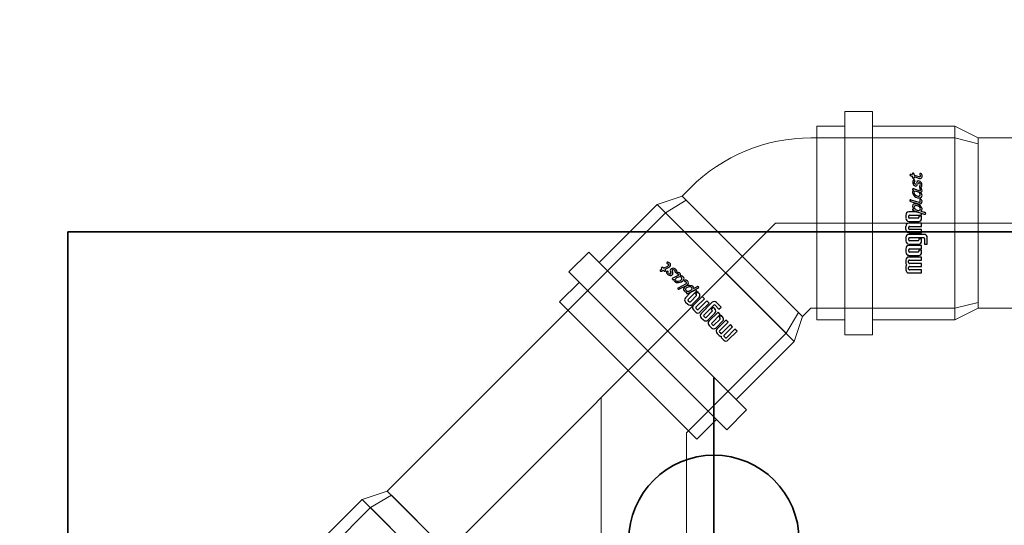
# Model space of a CAD drawing. Header units: centimetres. Extents: x 22052 to 56535, y 76485 to 78519.
# Tile 121 of 235: x 43271 to 43304, y 77994 to 78011. Entities that reach past the tile are written whole.
import ezdxf
from ezdxf import colors
from ezdxf.entities.mleader import LeaderData, LeaderLine
from ezdxf.enums import TextEntityAlignment as Align
from ezdxf.lldxf.tags import DXFTag
from ezdxf.math import Vec2, Vec3

# ---------------------------------------------------------------- set-up
doc = ezdxf.new("R2010")
doc.units = ezdxf.units.CM
doc.linetypes.add('BORDER', pattern=[1.75, 0.5, -0.25, 0.5, -0.25, 0, -0.25])
doc.linetypes.add('HIDDEN', pattern=[0.375, 0.25, -0.125])
for name, color, linetype, lineweight in [('2DH_PRO_Magnaplast-SDB', 34, 'Continuous', 15), ('CP_AXISKA', 7, 'DASHDOT', 15), ('CP_DETAL', 33, 'Continuous', 9), ('IS_gaz 2', 44, 'Continuous', 35), ('IS_Opis', 250, 'Continuous', 9)]:
    doc.layers.add(name, color=color, linetype=linetype, lineweight=lineweight)
for name, color, linetype in [('3DCPCOLOR124', 152, 'Continuous'), ('3DCPCOLOR242', 242, 'Continuous'), ('cp_hidde', 203, 'HIDDEN'), ('CP_WIPEOUT', 255, 'Continuous'), ('Osi', 1, 'BORDER')]:
    doc.layers.add(name, color=color, linetype=linetype)
doc.styles.add('CP_ATTR', font='arial.ttf')
doc.styles.add('styl1', font='ARIALN.TTF')
tags = doc.linetypes.add('DASHDOT', pattern=[25.4, 12.7, -6.35, 0, -6.35]).pattern_tags.tags
tags[10:11] = [DXFTag(74, 4), DXFTag(75, 0), DXFTag(340, '0'), DXFTag(46, 1.0), DXFTag(50, 0.0), DXFTag(44, 0.0), DXFTag(45, 0.0)]
tags[8:9] = [DXFTag(74, 4), DXFTag(75, 0), DXFTag(340, '0'), DXFTag(46, 1.0), DXFTag(50, 0.0), DXFTag(44, 0.0), DXFTag(45, 0.0)]
tags[6:7] = [DXFTag(74, 4), DXFTag(75, 0), DXFTag(340, '0'), DXFTag(46, 1.0), DXFTag(50, 0.0), DXFTag(44, 0.0), DXFTag(45, 0.0)]
tags[4:5] = [DXFTag(74, 4), DXFTag(75, 0), DXFTag(340, '0'), DXFTag(46, 1.0), DXFTag(50, 0.0), DXFTag(44, 0.0), DXFTag(45, 0.0)]

# ---------------------------------------------------------------- blocks, each defined once
blk = doc.blocks.new('A$Cae6c5dd9')
at = {"layer": 'IS_gaz 2'}
for p, q in [((0, 0), (600, 0)), ((600, 0), (600, -547)), ((550.33, -220), (439.67, -220))]:
    blk.add_line(p, q, dxfattribs=at)
blk.add_circle((495, -220), 29, dxfattribs=at)
blk = doc.blocks.new('pdmgn014_okr01')
blk.add_circle((0, 0), 28.6)
blk = doc.blocks.new('pdmgn014_okr02')
blk.add_circle((0, 0), 25)
blk = doc.blocks.new('pdmgn014_wip_cir01')
blk.add_wipeout([(1, 0), (0.9659, 0.2588), (0.866, 0.5), (0.7071, 0.7071), (0.5, 0.866), (0.2588, 0.9659), (0, 1), (-0.2588, 0.9659), (-0.5, 0.866), (-0.7071, 0.7071), (-0.866, 0.5), (-0.9659, 0.2588), (-1, 0), (-0.9659, -0.2588), (-0.866, -0.5), (-0.7071, -0.7071), (-0.5, -0.866), (-0.2588, -0.9659), (0, -1), (0.2588, -0.9659), (0.5, -0.866), (0.7071, -0.7071), (0.866, -0.5), (0.9659, -0.2588)])
blk = doc.blocks.new('pdmgn014_okr02a')
blk.add_arc((25, 0), 25, 90, 270)
blk = doc.blocks.new('pdmgn014_okr01a')
blk.add_arc((28.6, 0), 28.6, 90, 270)
blk = doc.blocks.new('pdmgn014_okr01b')
blk.add_arc((25, 0), 25, 90, 270)
blk = doc.blocks.new('pdmgn014_wip_cir01a')
blk.add_wipeout([(20, 0), (19.32, 5.18), (17.32, 10), (14.14, 14.14), (10, 17.32), (5.18, 19.32), (0, 20), (-5.18, 19.32), (-10, 17.32), (-14.14, 14.14), (-17.32, 10), (-19.32, 5.18), (-20, 0), (-19.32, -5.18), (-17.32, -10), (-14.14, -14.14), (-10, -17.32), (-5.18, -19.32), (0, -20), (5.18, -19.32), (10, -17.32), (14.14, -14.14), (17.32, -10), (19.32, -5.18)])
blk = doc.blocks.new('pdmgn014_wip_cir01b')
blk.add_wipeout([(20, 0), (19.32, 5.18), (17.32, 10), (14.14, 14.14), (10, 17.32), (5.18, 19.32), (0, 20), (-5.18, 19.32), (-10, 17.32), (-14.14, 14.14), (-17.32, 10), (-19.32, 5.18), (-20, 0), (-19.32, -5.18), (-17.32, -10), (-14.14, -14.14), (-10, -17.32), (-5.18, -19.32), (0, -20), (5.18, -19.32), (10, -17.32), (14.14, -14.14), (17.32, -10), (19.32, -5.18)])
blk = doc.blocks.new('pdmgn014_wip_rec01')
blk.add_wipeout([(0, -25), (84.39, -25), (84.39, 25), (0, 25)]).dxf.layer = 'CP_WIPEOUT'
blk = doc.blocks.new('pdmgn014_wip_cir02')
blk.add_wipeout([(1, 0), (0.9659, 0.2588), (0.866, 0.5), (0.7071, 0.7071), (0.5, 0.866), (0.2588, 0.9659), (0, 1), (-0.2588, 0.9659), (-0.5, 0.866), (-0.7071, 0.7071), (-0.866, 0.5), (-0.9659, 0.2588), (-1, 0), (-0.9659, -0.2588), (-0.866, -0.5), (-0.7071, -0.7071), (-0.5, -0.866), (-0.2588, -0.9659), (0, -1), (0.2588, -0.9659), (0.5, -0.866), (0.7071, -0.7071), (0.866, -0.5), (0.9659, -0.2588)])
blk = doc.blocks.new('Pd_mgphtp_0316_fku38v0')
for p, q in [((0.8, 2.9), (0, 2.7)), ((0, -2.7), (0, 2.7)), ((0.8, 2.9), (5.5, 2.9)), ((8.031, 2.9), (5.5, 2.9)), ((0.8, -2.9), (0, -2.7)), ((5.5, -2.9), (0.8, -2.9)), ((5.5, -2.9), (8.031, -2.9))]:
    blk.add_line(p, q)
at = {"layer": 'CP_DETAL'}
blk.add_line((0.8, 2.9), (0.8, -2.9), dxfattribs=at)
at = {"linetype": 'ByBlock', "style": 'CP_ATTR', "flags": 9}
for tag, p in [('ORDER-NO', (-0.002, 0)), ('PRODUCT-TYPE', (-0.002, 0)), ('ARTICLE', (-0.002, 0)), ('GROUP', (-0.002, 0)), ('NUMBER', (-0.002, 0)), ('NAME', (-0.002, 0)), ('DN', (-0.001, 0)), ('WEIGHT', (-0.001, 0)), ('MATERIAL', (-0.001, 0)), ('DIMS', (-0.001, 0)), ('OTHER', (-0.001, 0)), ('CHARACTER', (-0.001, 0)), ('PRODUCER', (-0.001, 0))]:
    blk.add_attdef(tag, text='', height=0.00005, dxfattribs=at).set_placement(p, align=Align.MIDDLE_LEFT)
at = {"layer": 'CP_WIPEOUT', "xscale": 0.11667261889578, "yscale": 0.165}
blk.add_blockref('pdmgn014_wip_cir01a', (8.031, 0), dxfattribs=at)
for p, q in [((8.031, 3.3), (10.648, 3.3)), ((8.031, -3.3), (10.648, -3.3))]:
    blk.add_line(p, q)
at = {"xscale": 0.09333809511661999, "yscale": 0.132}
blk.add_blockref('pdmgn014_okr01b', (5.698, 0), dxfattribs=at)
at = {"layer": 'CP_WIPEOUT', "xscale": 2.68700576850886, "yscale": 3.79999999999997, "zscale": 20}
blk.add_blockref('pdmgn014_wip_cir01', (10.648, 0), dxfattribs=at)
for p, q in [((11.319, 3.8), (10.648, 3.8)), ((11.319, -3.8), (10.648, -3.8))]:
    blk.add_line(p, q)
at = {"xscale": 0.09395125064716, "yscale": 0.13286713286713}
for name, p in [('pdmgn014_okr01a', (7.961, 0)), ('pdmgn014_okr01', (11.319, 0))]:
    blk.add_blockref(name, p, dxfattribs=at)
at = {"layer": 'CP_WIPEOUT', "xscale": 0.11667261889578, "yscale": 0.165}
blk.add_blockref('pdmgn014_wip_cir01b', (11.991, 0), dxfattribs=at)
at = {"layer": 'CP_WIPEOUT', "xscale": 0.0079601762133, "yscale": 0.132}
blk.add_blockref('pdmgn014_wip_rec01', (11.319, 0), dxfattribs=at)
for p, q in [((11.991, 3.3), (11.319, 3.3)), ((12.91, 2.9), (11.991, 2.9)), ((11.991, -2.9), (12.91, -2.9)), ((11.991, -3.3), (11.319, -3.3))]:
    blk.add_line(p, q)
for name, p, xscale, yscale in [('pdmgn014_okr02a', (8.986, 0), 0.09333809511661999, 0.132), ('pdmgn014_okr02', (11.991, 0), 0.09333809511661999, 0.132), ('pdmgn014_okr01b', (9.941, 0), 0.08202438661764, 0.116)]:
    blk.add_blockref(name, p, dxfattribs=dict(xscale=xscale, yscale=yscale))
at = {"layer": 'CP_WIPEOUT', "xscale": 3.79999999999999, "yscale": 3.79999999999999, "zscale": 20}
blk.add_blockref('pdmgn014_wip_cir02', (12.91, 0), dxfattribs=at)
for radius in [3.8, 3.3]:
    blk.add_circle((12.91, 0), radius)
at = {"layer": 'CP_AXISKA'}
for p, q in [((12.91, 3.8), (12.91, -3.8)), ((16.71, 0), (0, 0))]:
    blk.add_line(p, q, dxfattribs=at)
at = {"layer": 'cp_hidde'}
blk.add_circle((12.91, 0), 2.9, dxfattribs=at)
blk = doc.blocks.new('2d_mgphtp_0352_znyao8o')
for p, q in [((5.599, 2.9), (9.982, 7.283)), ((0.8, 2.9), (0, 2.7)), ((0, -2.7), (0, 2.7)), ((5.599, 2.9), (0.8, 2.9)), ((0.8, -2.9), (0, -2.7)), ((14.2, -2.9), (0.8, -2.9)), ((15, -3.3), (14.2, -2.9)), ((15, -3.3), (17.8, -3.3))]:
    blk.add_line(p, q)
at = {"layer": 'CP_AXISKA'}
for p, q in [((15.922, 9.122), (6.8, 0)), ((19.7, 0), (0, 0))]:
    blk.add_line(p, q, dxfattribs=at)
at = {"layer": 'CP_DETAL'}
for p, q in [((15, 3.3), (15, -3.3)), ((0.8, 2.9), (0.8, -2.9)), ((14.2, 2.9), (14.2, -2.9)), ((14.2, -2.9), (14.2, 2.9))]:
    blk.add_line(p, q, dxfattribs=at)
at = {"linetype": 'ByBlock', "style": 'CP_ATTR', "flags": 9}
for tag, p in [('NAME', (-0.002, -2.9)), ('NUMBER', (-0.002, -2.9)), ('GROUP', (-0.002, -2.9)), ('ARTICLE', (-0.002, -2.9)), ('PRODUCT-TYPE', (-0.002, -2.9)), ('ORDER-NO', (-0.002, -2.9)), ('PRODUCER', (-0.001, -2.9)), ('CHARACTER', (-0.001, -2.9)), ('OTHER', (-0.001, -2.9)), ('DIMS', (-0.001, -2.9)), ('MATERIAL', (-0.001, -2.9)), ('WEIGHT', (-0.001, -2.9)), ('DN', (-0.001, -2.9))]:
    blk.add_attdef(tag, text='', height=0.00005, dxfattribs=at).set_placement(p, align=Align.MIDDLE_LEFT)
blk = doc.blocks.new('2dmgn002_logo01')
at = {"layer": '3DCPCOLOR124'}
for p, q in [((1.86, 16.54), (-2.9, 16.54)), ((-2.9, 16.54), (-2.9, 15.53)), ((-2.9, 15.53), (1.6, 15.53)), ((1.6, 14.41), (-2.9, 14.41)), ((-2.9, 14.41), (-2.9, 13.39)), ((-2.9, 13.39), (1.6, 13.39)), ((1.89, 15.24), (1.89, 14.7)), ((2.9, 14.44), (2.9, 15.5)), ((2.9, 12.3), (2.9, 13.36)), ((1.6, 12.27), (-2.9, 12.27)), ((-2.9, 12.27), (-2.9, 11.26)), ((-2.9, 11.26), (1.86, 11.26)), ((1.86, 10.71), (-1.86, 10.71)), ((1.89, 13.1), (1.89, 12.56)), ((-4.01, 6.97), (-5.07, 6.97)), ((-5.07, 6.97), (-5.07, 4.84)), ((-4.01, 5.1), (-4.01, 6.97)), ((-2.93, 9.64), (-2.93, 8.94)), ((-2.93, 8.94), (-1.86, 8.94)), ((1.6, 8.57), (-2.93, 8.57)), ((-2.93, 8.57), (-2.93, 7.5)), ((-2.93, 7.5), (1.86, 7.5)), ((-1.86, 8.94), (-1.86, 9.39)), ((1.86, 6.97), (-1.86, 6.97)), ((-1.61, 9.64), (1.6, 9.64)), ((1.86, 9.37), (1.86, 8.84)), ((2.93, 8.57), (2.93, 9.65)), ((-4.01, 3.77), (1.86, 3.77)), ((1.6, 4.84), (-3.74, 4.84)), ((-2.93, 5.9), (-2.93, 5.2)), ((-2.93, 5.2), (-1.86, 5.2)), ((-1.86, 5.2), (-1.86, 5.64)), ((-1.61, 5.9), (1.6, 5.9)), ((1.86, 5.64), (1.86, 5.1)), ((2.93, 4.84), (2.93, 5.9)), ((1.86, 3.23), (-2.93, 3.23)), ((-2.93, 3.23), (-2.93, 2.16)), ((-2.93, 2.16), (1.6, 2.16)), ((1.6, 1.1), (-2.93, 1.1)), ((-2.93, 1.1), (-2.93, 0.03)), ((-2.93, 0.03), (1.86, 0.03)), ((1.86, 1.9), (1.86, 1.36)), ((2.93, 2.17), (2.93, 1.1)), ((-2.93, -1.56), (-2.93, -2.26)), ((-2.93, -2.26), (-1.86, -2.26)), ((1.6, -2.62), (-2.93, -2.62)), ((-2.93, -2.62), (-2.93, -3.11)), ((-2.93, -3.11), (-0.81, -3.69)), ((1.86, -0.49), (-1.86, -0.49)), ((-1.86, -2.26), (-1.86, -1.82)), ((-1.61, -1.56), (1.6, -1.56)), ((1.86, -1.82), (1.86, -2.36)), ((2.93, -2.63), (2.93, -1.56)), ((-0.81, -3.69), (1.86, -3.69))]:
    blk.add_line(p, q, dxfattribs=at)
for centre, radius, start, end in [((1.86, 15.5), 1.04, 359.8403, 90), ((1.6, 15.24), 0.293, 359.5038, 90), ((1.6, 14.7), 0.291, 269.5684, 360), ((1.6, 13.1), 0.293, 359.5231, 90), ((2.3, 14.44), 0.598, 296.5604, 0), ((2.29, 13.36), 0.608, 359.9807, 62.8223), ((-1.86, 9.64), 1.07, 90, 180), ((1.6, 12.56), 0.293, 270, 359.9989), ((1.86, 12.3), 1.04, 270, 0.0193), ((1.86, 9.64), 1.06, 0.4214, 90), ((-1.86, 5.9), 1.07, 90, 180), ((-1.61, 9.39), 0.246, 90, 184.1233), ((1.6, 9.37), 0.264, 0, 90), ((1.6, 8.84), 0.264, 270, 359.9349), ((1.86, 8.57), 1.07, 270.2822, 0), ((1.86, 5.91), 1.06, 360, 90), ((-4.01, 4.83), 1.06, 179.7393, 270), ((-3.74, 5.1), 0.264, 180, 269.9023), ((-1.61, 5.65), 0.246, 90, 184.0475), ((1.6, 5.64), 0.264, 360, 90), ((1.6, 5.1), 0.264, 270, 0.0108), ((1.86, 4.84), 1.07, 270.2634, 0), ((1.6, 1.9), 0.264, 0.076, 90), ((1.6, 1.36), 0.264, 270, 359.924), ((1.86, 2.17), 1.06, 359.5786, 90), ((1.86, 1.1), 1.07, 270.2875, 359.9985), ((-1.86, -1.56), 1.07, 90, 180), ((-1.61, -1.81), 0.246, 90, 184.1125), ((1.6, -1.82), 0.264, 360, 90.0217), ((1.6, -2.36), 0.264, 270, 359.9023), ((1.86, -1.55), 1.06, 359.5786, 90), ((1.87, -2.63), 1.06, 269.7048, 359.9999)]:
    blk.add_arc(centre, radius, start, end, dxfattribs=at)
at = {"layer": '3DCPCOLOR242'}
for p, q in [((0.12, -4.12), (-3.94, -2.98)), ((-2.7, -3.9), (-3.95, -3.55)), ((1.06, -7.17), (-1.65, -6.4)), ((1.09, -7.71), (-1.93, -6.91)), ((1.09, -7.71), (1.26, -7.74)), ((-0.13, -11.32), (-2.25, -10.71)), ((-0.17, -15.85), (-1.87, -15.4)), ((-1.72, -14.87), (-0.14, -15.31)), ((-0.17, -16), (-0.17, -15.85)), ((0.51, -16.04), (0.49, -16.34)), ((1.2, -16.2), (0.51, -16.04))]:
    blk.add_line(p, q, dxfattribs=at)
for centre, radius, start, end in [((-4.29, -3.13), 0.174, 139.4748, 200.5636), ((-4.01, -3.02), 0.481, 201.3248, 240.9013), ((-4.22, -3.22), 0.283, 75.9119, 135.9983), ((-4.21, -3.92), 0.981, 73.8123, 86.5171), ((-3.49, -1.93), 1.69, 243.7383, 254.2465), ((-2.11, -4.55), 0.997, 166.5679, 210.0987), ((-2.46, -4.5), 0.644, 111.1152, 163.4814), ((-2.3, -7.13), 0.818, 103.0323, 153.3127), ((-0.64, -3.63), 2.73, 211.3213, 275.0445), ((-1.97, -4.71), 0.539, 116.6161, 177.0208), ((-1.71, -4.6), 0.806, 185.9288, 229.5909), ((-2.2, -8.11), 1.79, 72.2958, 99.0736), ((-0.79, -3.63), 2.14, 227.7681, 264.971), ((-1.91, -4.94), 0.776, 84.807, 112.5283), ((-2.08, -7.15), 2.99, 66.1532, 85.5553), ((-0.84, -4.43), 1.34, 263.8725, 286.5282), ((-1.93, -6.26), 2.13, 46.5165, 60.5203), ((-1.14, -5.4), 0.961, 11.1112, 45.4314), ((-0.64, -5.29), 0.455, 294.1682, 9.8383), ((-0.42, -5.51), 0.842, 271.3477, 20.708), ((0.25, -3.84), 0.817, 249.4862, 262.6491), ((-1.3, -5.9), 1.81, 22.396, 45.5071), ((-0.07, -4.64), 0.557, 50.0147, 70.9143), ((0.18, -4.34), 0.318, 263.6249, 288.2785), ((0.24, -4.49), 0.156, 287.1813, 350.1927), ((0.11, -4.44), 0.288, 10.0108, 50.8567), ((0.03, -4.45), 0.37, 349.838, 10.0295), ((-2.22, -7.14), 0.892, 155.0132, 214.6021), ((-2.28, -9.16), 0.816, 114.0643, 202.8694), ((-1.65, -8.93), 1.49, 201.6704, 231.3076), ((-2.3, -7.28), 0.748, 209.4433, 244.7552), ((-2.57, -7.31), 0.65, 265.6622, 285.525), ((-2.04, -10.21), 1.88, 87.1606, 107.9858), ((-2.06, -7.22), 0.393, 146.9616, 189.5199), ((-1.86, -7.12), 0.609, 195.1451, 225.7671), ((-1.97, -9.4), 0.472, 98.7899, 190.5825), ((-1.48, -9.29), 0.981, 191.9389, 227.9356), ((-2.49, -7.69), 0.265, 290.2377, 337.5291), ((-2.11, -7.23), 0.357, 74.3202, 141.4853), ((-2.41, -7.7), 0.183, 21.5725, 49.116), ((-2.48, -7.7), 0.249, 338.4303, 15.9164), ((-1.79, -10.93), 2.01, 44.3614, 97.334), ((-2.29, -8.04), 1.19, 72.2691, 76.7646), ((-2.01, -11.05), 2.72, 40.2365, 88.5461), ((-0.86, -10.08), 0.755, 5.4784, 47.2661), ((-0.88, -10.16), 1.29, 351.8443, 42.4547), ((0.61, -8.43), 1.34, 58.7801, 70.7325), ((1.27, -7.61), 0.133, 265.1659, 303.5871), ((1.16, -7.55), 0.301, 17.9179, 59.9943), ((1.12, -7.48), 0.33, 314.2018, 5.594), ((-2.38, -10.79), 0.727, 106.1924, 195.3195), ((-2.23, -10.75), 0.883, 195.3773, 250.0682), ((-1.76, -12.65), 1.31, 133.9918, 256.4618), ((-2.52, -11.96), 0.293, 73.8428, 119.965), ((-2.32, -10.91), 0.21, 72.1488, 182.4676), ((-2.16, -10.9), 0.37, 183.0166, 240.6152), ((-2.48, -11.38), 0.207, 256.8723, 333.1047), ((-1.88, -12.75), 0.636, 127.3644, 245.5528), ((-2.55, -12.12), 0.449, 8.7244, 76.0552), ((-2.44, -11.35), 0.167, 6.0969, 51.2591), ((-2.71, -11.34), 0.433, 342.5093, 1.3278), ((-2.69, -11.74), 0.662, 310.1939, 332.4304), ((-0.61, -7.95), 2.56, 233.5529, 269.0169), ((-2.25, -12.71), 0.729, 297.3533, 322.4271), ((-3.16, -12.05), 1.85, 323.4917, 337.6276), ((-0.6, -13.09), 0.918, 120.9833, 158.9397), ((-4.61, -11.44), 4.03, 325.4422, 333.8801), ((-0.8, -13.04), 0.784, 70.6597, 109.7335), ((0.29, -13.88), 1.45, 136.2371, 152.793), ((-0.64, -13.09), 0.24, 82.5025, 118.5044), ((-0.6, -10.03), 0.492, 264.1111, 2.3117), ((-0.72, -13.4), 0.557, 329.5041, 78.2517), ((-0.86, -13.48), 1.23, 313.6171, 74.8695), ((0.14, -10.31), 1.05, 255.0292, 275.2543), ((-0.28, -10.17), 0.698, 293.2831, 345.067), ((-0.04, -11.26), 0.454, 64.2567, 85.1843), ((0.03, -11.23), 0.401, 23.6929, 71.5015), ((0.23, -11.16), 0.197, 270.9468, 310.5631), ((0.17, -11.16), 0.243, 323.0875, 22.1003), ((-2.35, -15.59), 0.816, 103.1873, 179.7099), ((-2.2, -15.57), 0.973, 181.2014, 240.279), ((-2.59, -16.12), 0.301, 251.9271, 357.0444), ((-2.3, -16.77), 1.99, 73.1785, 97.0679), ((-2.18, -15.68), 0.348, 90.0735, 226.6774), ((-2.56, -16.17), 0.279, 6.2924, 59.4251), ((-2.75, -18.5), 3.22, 74.17, 79.8915), ((-2.01, -13.14), 0.234, 234.8638, 292.3727), ((-1.83, -13.25), 0.719, 250.748, 317.7481), ((-0.3, -14.06), 0.179, 156.2477, 208.0662), ((1.11, -14.88), 1.81, 138.3177, 150.3499), ((0, -13.86), 0.536, 211.3544, 244.0918), ((-0.1, -14.13), 0.258, 239.0032, 288.6059), ((0.48, -16.03), 0.659, 177.1591, 197.9713), ((-21.33, -14.03), 21.22, 356.5514, 357.4519), ((0.25, -16.17), 0.401, 190.3294, 250.4785), ((0.08, -14.98), 0.202, 99.2605, 177.5229), ((0.04, -15.4), 0.621, 76.0627, 90.1224), ((0.21, -16.16), 0.393, 256.6965, 303.221), ((0.15, -15.09), 0.29, 45.8106, 81.4207), ((-0.18, -15.28), 0.664, 5.0301, 36.7596), ((0.31, -16.35), 0.182, 308.0482, 0.8125), ((9.69, -14.96), 9.21, 181.6129, 183.265), ((-1.77, -25.84), 10.6, 74.8748, 77.6862), ((0.73, -16.51), 0.942, 56.6561, 73.6716), ((1.21, -16.07), 0.134, 265.2447, 321.7201), ((1.09, -15.98), 0.3, 13.2728, 58.0446), ((0.98, -15.93), 0.408, 326.7373, 2.2392)]:
    blk.add_arc(centre, radius, start, end, dxfattribs=at)
blk = doc.blocks.new('2d_mgphtp_0313_517o21o')
for p, q in [((8.915, 6.682), (9.587, 7.354)), ((14.254, 2.687), (9.587, 7.354)), ((7.89, 6.364), (8.562, 7.036)), ((8.562, 7.036), (13.936, 1.662)), ((7.89, 6.364), (13.264, 0.99)), ((6.264, 4.031), (8.244, 6.01)), ((6.264, 4.031), (5.981, 3.182)), ((5.699, 2.9), (5.981, 3.182)), ((0.8, 2.9), (0, 2.7)), ((0, -2.7), (0, 2.7)), ((0.8, 2.9), (5.5, 2.9)), ((5.699, 2.9), (5.5, 2.9)), ((13.582, 2.015), (14.254, 2.687)), ((10.931, -0.636), (12.91, 1.344)), ((13.264, 0.99), (13.936, 1.662)), ((10.931, -0.636), (10.082, -0.919)), ((9.8, -1.201), (10.082, -0.919)), ((0.8, -2.9), (0, -2.7)), ((5.5, -2.9), (0.8, -2.9)), ((5.699, -2.9), (5.5, -2.9))]:
    blk.add_line(p, q)
blk.add_arc((5.699, 2.9), 5.8, 270, 315)
at = {"layer": 'CP_AXISKA'}
for p, q in [((11.92, 5.02), (6.9, 0)), ((6.9, 0), (0, 0))]:
    blk.add_line(p, q, dxfattribs=at)
at = {"layer": 'CP_DETAL'}
for p, q in [((6.264, 4.031), (10.931, -0.636)), ((5.981, 3.182), (10.082, -0.919)), ((10.082, -0.919), (5.981, 3.182)), ((0.8, 2.9), (0.8, -2.9))]:
    blk.add_line(p, q, dxfattribs=at)
at = {"xscale": 0.09150326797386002, "yscale": 0.10133333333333, "rotation": 45}
blk.add_blockref('2dmgn002_logo01', (9.587, 2.687), dxfattribs=at)
at = {"linetype": 'ByBlock', "style": 'CP_ATTR', "flags": 9}
for tag, p in [('NUMBER', (-0.002, -2.9)), ('NAME', (-0.002, -2.9)), ('ORDER-NO', (-0.002, -2.901)), ('PRODUCT-TYPE', (-0.002, -2.901)), ('ARTICLE', (-0.002, -2.901)), ('GROUP', (-0.002, -2.901)), ('MATERIAL', (-0.001, -2.9)), ('OTHER', (-0.001, -2.9)), ('DN', (-0.001, -2.901)), ('WEIGHT', (-0.001, -2.901)), ('DIMS', (-0.001, -2.901)), ('CHARACTER', (-0.001, -2.901)), ('PRODUCER', (-0.001, -2.901))]:
    blk.add_attdef(tag, text='', height=0.00005, dxfattribs=at).set_placement(p, align=Align.MIDDLE_LEFT)
blk = doc.blocks.new('2dmgn001_logo01')
at = {"layer": '3DCPCOLOR124'}
for p, q in [((1.86, 16.54), (-2.9, 16.54)), ((-2.9, 16.54), (-2.9, 15.53)), ((-2.9, 15.53), (1.6, 15.53)), ((1.6, 14.41), (-2.9, 14.41)), ((-2.9, 14.41), (-2.9, 13.39)), ((-2.9, 13.39), (1.6, 13.39)), ((1.89, 15.24), (1.89, 14.7)), ((1.89, 13.1), (1.89, 12.56)), ((2.9, 14.44), (2.9, 15.5)), ((2.9, 12.3), (2.9, 13.36)), ((1.6, 12.27), (-2.9, 12.27)), ((-2.9, 12.27), (-2.9, 11.26)), ((-2.9, 11.26), (1.86, 11.26)), ((1.86, 10.71), (-1.86, 10.71)), ((-4.01, 6.97), (-5.07, 6.97)), ((-5.07, 6.97), (-5.07, 4.84)), ((-4.01, 5.1), (-4.01, 6.97)), ((-2.93, 9.64), (-2.93, 8.94)), ((-2.93, 8.94), (-1.86, 8.94)), ((1.6, 8.57), (-2.93, 8.57)), ((-2.93, 8.57), (-2.93, 7.5)), ((-2.93, 7.5), (1.86, 7.5)), ((-1.86, 8.94), (-1.86, 9.39)), ((1.86, 6.97), (-1.86, 6.97)), ((-1.61, 9.64), (1.6, 9.64)), ((1.86, 9.37), (1.86, 8.84)), ((2.93, 8.57), (2.93, 9.65)), ((-4.01, 3.77), (1.86, 3.77)), ((1.6, 4.84), (-3.74, 4.84)), ((-2.93, 5.9), (-2.93, 5.2)), ((-2.93, 5.2), (-1.86, 5.2)), ((-1.86, 5.2), (-1.86, 5.64)), ((-1.61, 5.9), (1.6, 5.9)), ((1.86, 5.64), (1.86, 5.1)), ((2.93, 4.84), (2.93, 5.9)), ((1.86, 3.23), (-2.93, 3.23)), ((-2.93, 3.23), (-2.93, 2.16)), ((-2.93, 2.16), (1.6, 2.16)), ((1.6, 1.1), (-2.93, 1.1)), ((-2.93, 1.1), (-2.93, 0.03)), ((-2.93, 0.03), (1.86, 0.03)), ((1.86, 1.9), (1.86, 1.36)), ((2.93, 2.17), (2.93, 1.1)), ((-2.93, -1.56), (-2.93, -2.26)), ((-2.93, -2.26), (-1.86, -2.26)), ((1.6, -2.62), (-2.93, -2.62)), ((-2.93, -2.62), (-2.93, -3.11)), ((-2.93, -3.11), (-0.81, -3.69)), ((1.86, -0.49), (-1.86, -0.49)), ((-1.86, -2.26), (-1.86, -1.82)), ((-1.61, -1.56), (1.6, -1.56)), ((1.86, -1.82), (1.86, -2.36)), ((2.93, -2.63), (2.93, -1.56)), ((-0.81, -3.69), (1.86, -3.69))]:
    blk.add_line(p, q, dxfattribs=at)
for centre, radius, start, end in [((1.86, 15.5), 1.04, 359.8403, 90), ((1.6, 15.24), 0.293, 359.5038, 90), ((1.6, 14.7), 0.291, 269.5684, 360), ((1.6, 13.1), 0.293, 359.5231, 90), ((2.3, 14.44), 0.598, 296.5604, 0), ((2.29, 13.36), 0.608, 359.9807, 62.8223), ((-1.86, 9.64), 1.07, 90, 180), ((1.6, 12.56), 0.293, 270, 359.9989), ((1.86, 12.3), 1.04, 270, 0.0193), ((1.86, 9.64), 1.06, 0.4214, 90), ((-1.86, 5.9), 1.07, 90, 180), ((-1.61, 9.39), 0.246, 90, 184.1233), ((1.6, 9.37), 0.264, 0, 90), ((1.6, 8.84), 0.264, 270, 359.9349), ((1.86, 8.57), 1.07, 270.2822, 0), ((1.86, 5.91), 1.06, 360, 90), ((-4.01, 4.83), 1.06, 179.7393, 270), ((-3.74, 5.1), 0.264, 180, 269.9023), ((-1.61, 5.65), 0.246, 90, 184.0475), ((1.6, 5.64), 0.264, 360, 90), ((1.6, 5.1), 0.264, 270, 0.0108), ((1.86, 4.84), 1.07, 270.2634, 0), ((1.6, 1.9), 0.264, 0.076, 90), ((1.6, 1.36), 0.264, 270, 359.924), ((1.86, 2.17), 1.06, 359.5786, 90), ((1.86, 1.1), 1.07, 270.2875, 359.9985), ((-1.86, -1.56), 1.07, 90, 180), ((-1.61, -1.81), 0.246, 90, 184.1125), ((1.6, -1.82), 0.264, 360, 90.0217), ((1.6, -2.36), 0.264, 270, 359.9023), ((1.86, -1.55), 1.06, 359.5786, 90), ((1.87, -2.63), 1.06, 269.7048, 359.9999)]:
    blk.add_arc(centre, radius, start, end, dxfattribs=at)
at = {"layer": '3DCPCOLOR242'}
for p, q in [((0.12, -4.12), (-3.94, -2.98)), ((-2.7, -3.9), (-3.95, -3.55)), ((1.06, -7.17), (-1.65, -6.4)), ((1.09, -7.71), (-1.93, -6.91)), ((1.09, -7.71), (1.26, -7.74)), ((-0.13, -11.32), (-2.25, -10.71)), ((-0.17, -15.85), (-1.87, -15.4)), ((-1.72, -14.87), (-0.14, -15.31)), ((-0.17, -16), (-0.17, -15.85)), ((0.51, -16.04), (0.49, -16.34)), ((1.2, -16.2), (0.51, -16.04))]:
    blk.add_line(p, q, dxfattribs=at)
for centre, radius, start, end in [((-4.29, -3.13), 0.174, 139.4748, 200.5636), ((-4.01, -3.02), 0.481, 201.3248, 240.9013), ((-4.22, -3.22), 0.283, 75.9119, 135.9983), ((-4.21, -3.92), 0.981, 73.8123, 86.5171), ((-3.49, -1.93), 1.69, 243.7383, 254.2465), ((-2.11, -4.55), 0.997, 166.5679, 210.0987), ((-2.46, -4.5), 0.644, 111.1152, 163.4814), ((-2.3, -7.13), 0.818, 103.0323, 153.3127), ((-0.64, -3.63), 2.73, 211.3213, 275.0445), ((-1.97, -4.71), 0.539, 116.6161, 177.0208), ((-1.71, -4.6), 0.806, 185.9288, 229.5909), ((-2.2, -8.11), 1.79, 72.2958, 99.0736), ((-0.79, -3.63), 2.14, 227.7681, 264.971), ((-1.91, -4.94), 0.776, 84.807, 112.5283), ((-2.08, -7.15), 2.99, 66.1532, 85.5553), ((-0.84, -4.43), 1.34, 263.8725, 286.5282), ((-1.93, -6.26), 2.13, 46.5165, 60.5203), ((-1.14, -5.4), 0.961, 11.1112, 45.4314), ((-0.64, -5.29), 0.455, 294.1682, 9.8383), ((-0.42, -5.51), 0.842, 271.3477, 20.708), ((0.25, -3.84), 0.817, 249.4862, 262.6491), ((-1.3, -5.9), 1.81, 22.396, 45.5071), ((-0.07, -4.64), 0.557, 50.0147, 70.9143), ((0.18, -4.34), 0.318, 263.6249, 288.2785), ((0.24, -4.49), 0.156, 287.1813, 350.1927), ((0.11, -4.44), 0.288, 10.0108, 50.8567), ((0.03, -4.45), 0.37, 349.838, 10.0295), ((-2.22, -7.14), 0.892, 155.0132, 214.6021), ((-2.28, -9.16), 0.816, 114.0643, 202.8694), ((-1.65, -8.93), 1.49, 201.6704, 231.3076), ((-2.3, -7.28), 0.748, 209.4433, 244.7552), ((-2.57, -7.31), 0.65, 265.6622, 285.525), ((-2.04, -10.21), 1.88, 87.1606, 107.9858), ((-2.06, -7.22), 0.393, 146.9616, 189.5199), ((-1.86, -7.12), 0.609, 195.1451, 225.7671), ((-1.97, -9.4), 0.472, 98.7899, 190.5825), ((-1.48, -9.29), 0.981, 191.9389, 227.9356), ((-2.49, -7.69), 0.265, 290.2377, 337.5291), ((-2.11, -7.23), 0.357, 74.3202, 141.4853), ((-2.41, -7.7), 0.183, 21.5725, 49.116), ((-2.48, -7.7), 0.249, 338.4303, 15.9164), ((-1.79, -10.93), 2.01, 44.3614, 97.334), ((-2.29, -8.04), 1.19, 72.2691, 76.7646), ((-2.01, -11.05), 2.72, 40.2365, 88.5461), ((-0.86, -10.08), 0.755, 5.4784, 47.2661), ((-0.88, -10.16), 1.29, 351.8443, 42.4547), ((0.61, -8.43), 1.34, 58.7801, 70.7325), ((1.27, -7.61), 0.133, 265.1659, 303.5871), ((1.16, -7.55), 0.301, 17.9179, 59.9943), ((1.12, -7.48), 0.33, 314.2018, 5.594), ((-2.38, -10.79), 0.727, 106.1924, 195.3195), ((-2.23, -10.75), 0.883, 195.3773, 250.0682), ((-1.76, -12.65), 1.31, 133.9918, 256.4618), ((-2.52, -11.96), 0.293, 73.8428, 119.965), ((-2.32, -10.91), 0.21, 72.1488, 182.4676), ((-2.16, -10.9), 0.37, 183.0166, 240.6152), ((-2.48, -11.38), 0.207, 256.8723, 333.1047), ((-1.88, -12.75), 0.636, 127.3644, 245.5528), ((-2.55, -12.12), 0.449, 8.7244, 76.0552), ((-2.44, -11.35), 0.167, 6.0969, 51.2591), ((-2.71, -11.34), 0.433, 342.5093, 1.3278), ((-2.69, -11.74), 0.662, 310.1939, 332.4304), ((-0.61, -7.95), 2.56, 233.5529, 269.0169), ((-3.16, -12.05), 1.85, 323.4917, 337.6276), ((-0.6, -13.09), 0.918, 120.9833, 158.9397), ((-0.8, -13.04), 0.784, 70.6597, 109.7335), ((0.29, -13.88), 1.45, 136.2371, 152.793), ((-0.64, -13.09), 0.24, 82.5025, 118.5044), ((-0.6, -10.03), 0.492, 264.1111, 2.3117), ((-0.72, -13.4), 0.557, 329.5041, 78.2517), ((-0.86, -13.48), 1.23, 313.6171, 74.8695), ((0.14, -10.31), 1.05, 255.0292, 275.2543), ((-0.28, -10.17), 0.698, 293.2831, 345.067), ((-0.04, -11.26), 0.454, 64.2567, 85.1843), ((0.03, -11.23), 0.401, 23.6929, 71.5015), ((0.23, -11.16), 0.197, 270.9468, 310.5631), ((0.17, -11.16), 0.243, 323.0875, 22.1003), ((-2.35, -15.59), 0.816, 103.1873, 179.7099), ((-2.2, -15.57), 0.973, 181.2014, 240.279), ((-2.59, -16.12), 0.301, 251.9271, 357.0444), ((-2.3, -16.77), 1.99, 73.1785, 97.0679), ((-2.18, -15.68), 0.348, 90.0735, 226.6774), ((-2.56, -16.17), 0.279, 6.2924, 59.4251), ((-2.75, -18.5), 3.22, 74.17, 79.8915), ((-2.01, -13.14), 0.234, 234.8638, 292.3727), ((-1.83, -13.25), 0.719, 250.748, 317.7481), ((-2.25, -12.71), 0.729, 297.3533, 322.4271), ((-4.61, -11.44), 4.03, 325.4422, 333.8801), ((-0.3, -14.06), 0.179, 156.2477, 208.0662), ((1.11, -14.88), 1.81, 138.3177, 150.3499), ((0, -13.86), 0.536, 211.3544, 244.0918), ((-0.1, -14.13), 0.258, 239.0032, 288.6059), ((0.48, -16.03), 0.659, 177.1591, 197.9713), ((-21.33, -14.03), 21.22, 356.5514, 357.4519), ((0.25, -16.17), 0.401, 190.3294, 250.4785), ((0.08, -14.98), 0.202, 99.2605, 177.5229), ((0.04, -15.4), 0.621, 76.0627, 90.1224), ((0.15, -15.09), 0.29, 45.8106, 81.4207), ((-0.18, -15.28), 0.664, 5.0301, 36.7596), ((9.69, -14.96), 9.21, 181.6129, 183.265), ((-1.77, -25.84), 10.6, 74.8748, 77.6862), ((0.73, -16.51), 0.942, 56.6561, 73.6716), ((1.21, -16.07), 0.134, 265.2447, 321.7201), ((1.09, -15.98), 0.3, 13.2728, 58.0446), ((0.98, -15.93), 0.408, 326.7373, 2.2392), ((0.21, -16.16), 0.393, 256.6965, 303.221), ((0.31, -16.35), 0.182, 308.0482, 0.8125)]:
    blk.add_arc(centre, radius, start, end, dxfattribs=at)
blk = doc.blocks.new('2d_mgphtp_0270_58pj6gu')
for p, q in [((65.139, 3.8), (65.139, -3.8)), ((65.139, 3.8), (66.089, 3.8)), ((66.089, 3.8), (66.089, -3.8)), ((62.339, 3.3), (61.539, 2.9)), ((62.339, 3.3), (65.139, 3.3)), ((66.089, 3.3), (67.039, 3.3)), ((67.039, -3.3), (67.039, 3.3)), ((0.8, 2.9), (61.539, 2.9)), ((0.8, -2.9), (61.539, -2.9)), ((62.339, -3.3), (61.539, -2.9)), ((62.339, -3.3), (65.139, -3.3)), ((66.089, -3.3), (67.039, -3.3)), ((65.139, -3.8), (66.089, -3.8))]:
    blk.add_line(p, q)
at = {"layer": 'CP_AXISKA'}
blk.add_line((0, 0), (67.039, 0), dxfattribs=at)
at = {"layer": 'CP_DETAL'}
for p, q in [((62.339, 3.3), (62.339, -3.3)), ((61.539, 2.9), (61.539, -2.9)), ((61.539, -2.9), (61.539, 2.9))]:
    blk.add_line(p, q, dxfattribs=at)
at = {"xscale": 0.09150326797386, "yscale": 0.1027027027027}
blk.add_blockref('2dmgn001_logo01', (63.739, 0), dxfattribs=at)
at = {"linetype": 'ByBlock', "style": 'CP_ATTR', "flags": 9}
for tag, p in [('ORDER-NO', (-0.002, 0)), ('PRODUCT-TYPE', (-0.002, 0)), ('ARTICLE', (-0.002, 0)), ('GROUP', (-0.002, 0)), ('NUMBER', (-0.002, 0)), ('NAME', (-0.002, 0)), ('DN', (-0.001, 0)), ('WEIGHT', (-0.001, 0)), ('MATERIAL', (-0.001, 0)), ('DIMS', (-0.001, 0)), ('OTHER', (-0.001, 0)), ('CHARACTER', (-0.001, 0)), ('PRODUCER', (-0.001, 0))]:
    blk.add_attdef(tag, text='', height=0.00005, dxfattribs=at).set_placement(p, align=Align.MIDDLE_LEFT)

msp = doc.modelspace()

# ---------------------------------------------------------------- block references
at = {"layer": '2DH_PRO_Magnaplast-SDB', "rotation": 180}
msp.add_blockref('2d_mgphtp_0270_58pj6gu', (43364.713, 78004.152), dxfattribs=at)
at = {"layer": '2DH_PRO_Magnaplast-SDB', "xscale": -1, "yscale": -1}
msp.add_blockref('2d_mgphtp_0313_517o21o', (43303.173, 78004.152), dxfattribs=at)
at = {"layer": 'Osi', "xscale": 0.1, "yscale": 0.1, "zscale": 0.1, "rotation": 90}
msp.add_blockref('A$Cae6c5dd9', (43272.172, 77943.85), dxfattribs=at)

# ---------------------------------------------------------------- next in the draw order: block references
at = {"layer": '2DH_PRO_Magnaplast-SDB', "rotation": 224.9999999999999}
msp.add_blockref('Pd_mgphtp_0316_fku38v0', (43285.101, 77992.979), dxfattribs=at)

# ---------------------------------------------------------------- next in the draw order: block references
at = {"layer": '2DH_PRO_Magnaplast-SDB', "xscale": -1, "yscale": -1, "rotation": 44.99999999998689}
msp.add_blockref('2d_mgphtp_0352_znyao8o', (43295.142, 78003.02), dxfattribs=at)

# ---------------------------------------------------------------- next in the draw order: leaders
at = {"layer": 'IS_Opis'}
ml = msp.add_multileader_mtext('Standard', dxfattribs=at)
ml.set_content('\\A1;Neutralizator kondensatu dla kotłów o mocy Q=300kW np. Neutrakon typ 04/300  lub rówoważny', color=256, style='styl1')
ml.set_leader_properties()
ml.build(insert=Vec2(0, 0))
ml.multileader.update_dxf_attribs({"dogleg_length": 5, "arrow_head_size": 7.5})
ctx = ml.context
ctx.base_point, ctx.char_height, ctx.arrow_head_size, ctx.landing_gap_size, ctx.plane_origin = Vec3(43126.733, 78122.266), 12, 7.5, 5, Vec3(43422.262, 77640.619)
ctx.text_align_type = 2
notes = []
notes.append((ctx, [(0, (1, 1, 0), (43371.213, 78122.266), (-1, 0), 6.774, [(0, [(43371.213, 78004.152)], 0, [])])]))
ctx.mtext.insert, ctx.mtext.width, ctx.mtext.defined_height, ctx.mtext.alignment, ctx.mtext.flow_direction = Vec3(43359.439, 78130.03), 244.96165, 76.915, 3, 5
ctx.mtext.has_bg_fill, ctx.mtext.bg_color, ctx.mtext.bg_scale_factor, ctx.mtext.bg_transparency, ctx.mtext.use_window_bg_color = 1, -1027028792, 1.5, 0, 1
for ctx, leaders in notes:
    for number, flags, end, landing, length, lines in leaders:
        leader = LeaderData()
        leader.index, (leader.has_last_leader_line, leader.has_dogleg_vector, leader.attachment_direction) = number, flags
        leader.last_leader_point, leader.dogleg_vector, leader.dogleg_length = Vec3(end), Vec3(landing), length
        for number, points, colour, breaks in lines:
            line = LeaderLine()
            line.index, line.vertices, line.color, line.breaks = number, Vec3.list(points), colors.encode_raw_color(colour), breaks
            leader.lines.append(line)
        ctx.leaders.append(leader)

doc.saveas('drawing.dxf')
